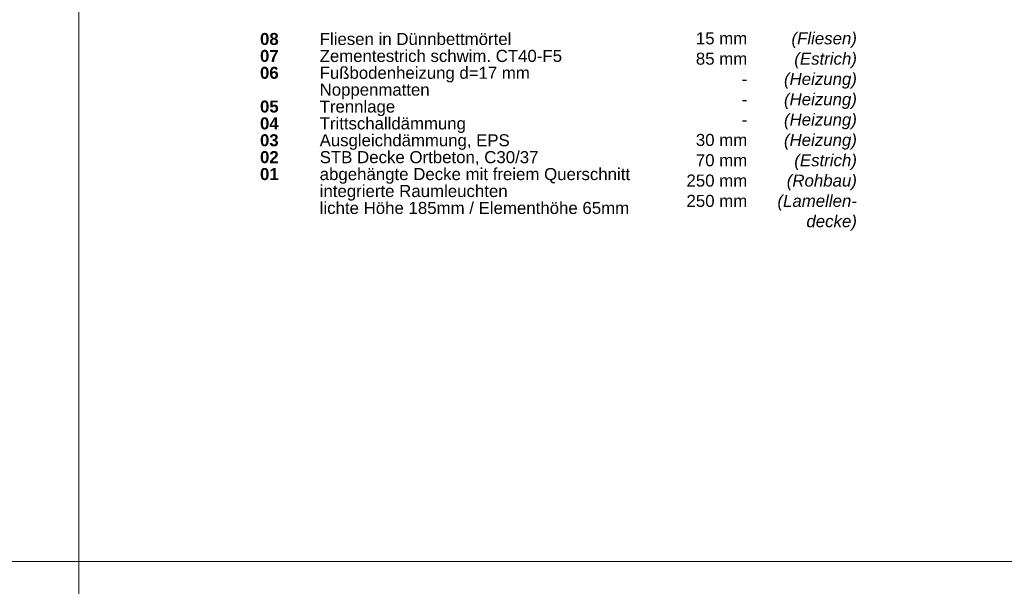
# Model space of a CAD drawing. Header units: metres. Extents: x 0.9 to 30.1, y -10.7 to 8.6.
# Tile 194 of 256: x 11.9 to 13.9, y -0.7 to 0.5. Entities that reach past the tile are written whole.
import ezdxf

# ---------------------------------------------------------------- set-up
doc = ezdxf.new("R2010")
doc.units = ezdxf.units.M
doc.layers.add('Keine', color=7, linetype='Continuous', lineweight=9)
doc.styles.add('Arial', font='arial.ttf')
doc.styles.add('Arial (bold)', font='arialbd.ttf')
doc.styles.add('Arial (italic)', font='ariali.ttf')

msp = doc.modelspace()

# ---------------------------------------------------------------- linework, layer by layer
at = {"layer": 'Keine', "color": 255, "flags": 128}
for points in [[(10, 1.8), (12, 1.8), (12, -0.6), (10, -0.6)], [(12, 1.8), (14, 1.8), (14, -0.6), (12, -0.6)], [(10, -0.6), (12, -0.6), (12, -3), (10, -3)], [(12, -0.6), (14, -0.6), (14, -3), (12, -3)]]:
    msp.add_lwpolyline(points, close=True, dxfattribs=at)

# ---------------------------------------------------------------- texts
at = {"layer": 'Keine', "color": 7, "insert": (12.3794, 0.50607), "char_height": 0.0252181, "attachment_point": 1, "line_spacing_factor": 0.842715, "style": 'Arial (bold)'}
msp.add_mtext('\\pxt4.957;08^I{\\fArial|b0|i0|c0|p0;Fliesen in Dünnbettmörtel}{\\fArial|b0|i0|c0|p0;\\H1.2x;\\P}{\\H0.9962x;07 ^I}{\\fArial|b0|i0|c0|p0;\\H0.9962x;Zementestrich schwim. }{\\fArial|b0|i0|c0|p0;CT40-F5}{\\fArial|b0|i0|c0|p0;\\H0.9962x;\\P}{\\H0.9962x;06}{\\fArial|b0|i0|c0|p0;\\H0.9962x; ^IFußbodenheizung d=17 mm \\P     ^INoppenmatten}{\\fArial|b0|i0|c0|p0;\\C1;\\H0.9962x;\\P}{\\H0.9962x;05}{\\fArial|b0|i0|c0|p0;\\H0.9962x; ^ITrennlage\\P}{\\H0.9962x;04}{\\fArial|b0|i0|c0|p0;\\H0.9962x; ^ITrittschalldämmung\\P}{\\H0.9962x;03}{\\fArial|b0|i0|c0|p0;\\H0.9962x; ^IAusgleichdämmung, EPS}{\\fArial|b0|i0|c0|p0;\\P}02{\\fArial|b0|i0|c0|p0; ^ISTB Decke Ortbeton, C30/37\\P}01{\\fArial|b0|i0|c0|p0;^Iabgehängte Decke mit freiem Querschnitt\\P^Iintegrierte Raumleuchten\\P^Ilichte Höhe 185mm / Elementhöhe 65mm}', dxfattribs=at)
at = {"layer": 'Keine', "color": 7, "transparency": 33554687, "char_height": 0.025218, "attachment_point": 3, "line_spacing_factor": 1.011258}
for s, insert, width, style in [('  15 mm\\P  85 mm\\P  -\\P-\\P-\\P  30 mm\\P  70 mm\\P250 mm\\P250 mm', (13.39978, 0.50738), 0.1510902, 'Arial'), ('(Fliesen)\\P(Estrich)\\P(Heizung)\\P(Heizung)\\P(Heizung)\\P(Heizung)\\P(Estrich)\\P(Rohbau)\\P(Lamellen-\\Pdecke)', (13.6294, 0.50738), 0.2296186, 'Arial (italic)')]:
    msp.add_mtext(s, dxfattribs=dict(at, insert=insert, width=width, style=style))

doc.saveas('drawing.dxf')
